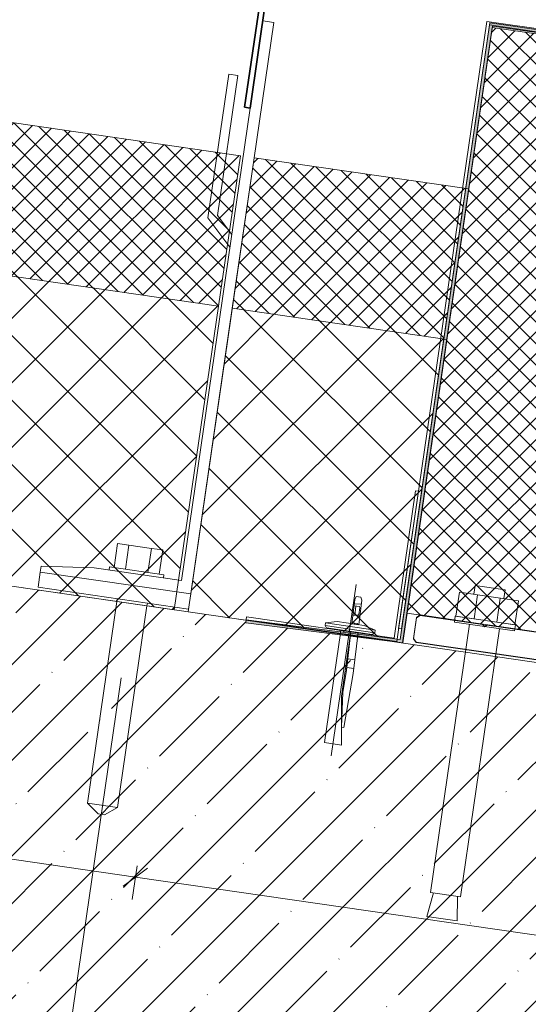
# Model space of a CAD drawing. Header units: millimetres. Extents: x 4446522 to 4448386, y 8380491 to 8381388.
# Tile 10 of 15: x 4447735 to 4447902, y 8380754 to 8381078. Entities that reach past the tile are written whole.
import ezdxf

# ---------------------------------------------------------------- set-up
doc = ezdxf.new("R2010")
doc.units = ezdxf.units.MM
for name, color, linetype, lineweight in [('Обобщенные модели', 7, 'Continuous', 18), ('Размеры', 7, 'Continuous', 9), ('Размеры-5', 7, 'Continuous', 9), ('Тонкие линии', 7, 'Continuous', 18), ('Элементы узлов', 7, 'Continuous', 18)]:
    doc.layers.add(name, color=color, linetype=linetype, lineweight=lineweight)
doc.styles.add('GOST Common', font='GOST_Common.ttf', dxfattribs={"width": 0.9, "height": 10})
doc.dimstyles.new('ADSK_Основной_2_0', dxfattribs={"dimscale": 304.8, "dimtxt": 10.05715, "dimasz": 0.023196, "dimexe": 0.024606, "dimexo": 0.049213, "dimgap": 0.008202, "dimtad": 1, "dimdec": 0, "dimzin": 0, "dimdsep": 46, "dimtxsty": 'GOST Common', "dimblk1": 'OBLIQUE', "dimblk2": 'OBLIQUE', "dimsah": 1, "dimcen": 0.09, "dimdle": 0.024606, "dimazin": 0, "dimtfac": 1, "dimtdec": 4, "dimtix": 1, "dimtmove": 0, "dimatfit": 3, "dimfxl": 1, "dimtvp": 1, "dimtfill": 1, "dimtolj": 1, "dimtzin": 0, "dimarcsym": 2})
pattern_1 = [(45, (4450656.543, 8289717.818), (-10.6066017, 10.6066017), []), (135, (4450656.543, 8289717.818), (-10.6066017, -10.6066017), [])]
pattern_2 = [(45, (4450656.543, 8289717.818), (-3.5355339, 3.5355339), []), (135, (4450656.543, 8289717.818), (-3.5355339, -3.5355339), [])]

# ---------------------------------------------------------------- blocks, each defined once
blk = doc.blocks.new('HILTI_s_Профиль_MFT-T - Профиль MFT-Ta 60x42x1_8 6m-21038455-Разрез 4-4')
at = {"layer": 'Обобщенные модели', "lineweight": 35}
for p, q in [((4447784.41, 8381113.46), (4447784.15, 8381111.68)), ((4447784.15, 8381111.68), (4447816.9, 8381106.92)), ((4447825.97, 8381107.42), (4447784.41, 8381113.46)), ((4447816.9, 8381106.92), (4447808.53, 8381049.33)), ((4447810.31, 8381049.07), (4447818.69, 8381106.66)), ((4447818.69, 8381106.66), (4447825.71, 8381105.64)), ((4447825.71, 8381105.64), (4447825.97, 8381107.42)), ((4447808.53, 8381049.33), (4447810.31, 8381049.07))]:
    blk.add_line(p, q, dxfattribs=at)
blk = doc.blocks.new('HILTI_s_Анкер_HRD-HF - HRD-HF 10x80-6062271-Разрез 4-4')
at = {"layer": 'Обобщенные модели'}
for p, q in [((4447765.61, 8380897.93), (4447766.76, 8380905.84)), ((4447766.76, 8380905.84), (4447770.47, 8380905.31)), ((4447769.32, 8380897.39), (4447770.47, 8380905.31)), ((4447770.47, 8380905.31), (4447777.9, 8380904.23)), ((4447776.75, 8380896.31), (4447777.9, 8380904.23)), ((4447777.9, 8380904.23), (4447781.61, 8380903.69)), ((4447781.61, 8380903.69), (4447780.46, 8380895.77)), ((4447764.13, 8380898.14), (4447763.98, 8380897.15)), ((4447764.13, 8380898.14), (4447781.94, 8380895.55)), ((4447781.8, 8380894.56), (4447781.94, 8380895.55)), ((4447766.51, 8380886.74), (4447756.86, 8380820.36)), ((4447766.65, 8380887.67), (4447766.51, 8380886.74)), ((4447766.76, 8380818.92), (4447776.41, 8380885.3)), ((4447776.41, 8380885.3), (4447776.54, 8380886.23)), ((4447756.86, 8380820.36), (4447760.35, 8380816.84)), ((4447766.76, 8380818.92), (4447756.86, 8380820.36)), ((4447762.42, 8380816.54), (4447760.35, 8380816.84)), ((4447762.42, 8380816.54), (4447766.76, 8380818.92))]:
    blk.add_line(p, q, dxfattribs=at)
blk = doc.blocks.new('HILTI_s_Кронштейн_MFT-MF_LM - Кронштейн MFT-MF 190 LM-8764719-Разрез 4-4')
at = {"layer": 'Обобщенные модели'}
for p, q in [((4447790.82, 8380889.21), (4447818.15, 8381077.24)), ((4447818.15, 8381077.24), (4447814.49, 8381077.77)), ((4447803.34, 8381060.19), (4447796.47, 8381012.94)), ((4447799.62, 8381013.74), (4447806.31, 8381059.76)), ((4447806.31, 8381059.76), (4447803.34, 8381060.19)), ((4447810.31, 8381049.07), (4447787.73, 8380893.7)), ((4447796.47, 8381012.94), (4447803.66, 8381003.31)), ((4447804.27, 8381007.51), (4447799.62, 8381013.74)), ((4447741.63, 8380898.38), (4447741.34, 8380896.4)), ((4447759.04, 8380897.87), (4447741.63, 8380898.38)), ((4447787.73, 8380893.7), (4447759.04, 8380897.87)), ((4447741.34, 8380896.4), (4447790.82, 8380889.21))]:
    blk.add_line(p, q, dxfattribs=at)
blk = doc.blocks.new('HILTI_s_Термомост_MFT-ISO_50x105x5_LM - Термомост MFT-ISO 50x105x5 LM-8779976-Разрез 4-4')
at = {"layer": 'Обобщенные модели'}
for p, q in [((4447741.34, 8380896.4), (4447740.62, 8380891.45)), ((4447741.34, 8380896.4), (4447790.82, 8380889.21)), ((4447790.1, 8380884.26), (4447740.62, 8380891.45)), ((4447790.1, 8380884.26), (4447790.82, 8380889.21))]:
    blk.add_line(p, q, dxfattribs=at)
blk = doc.blocks.new('Витражный кронштейн - Витражный кронштейн-21419489-Разрез 4-4')
at = {"layer": 'Обобщенные модели'}
for p, q in [((4447865.07, 8380881.45), (4447865.05, 8380881.34)), ((4447866.2, 8380882.3), (4447865.07, 8380881.45)), ((4447886.79, 8380879.31), (4447866.2, 8380882.3)), ((4447887.38, 8380878.51), (4447886.79, 8380879.31)), ((4447888.17, 8380879.1), (4447887.38, 8380878.51)), ((4447928.05, 8380873.31), (4447888.17, 8380879.1))]:
    blk.add_line(p, q, dxfattribs=at)
blk = doc.blocks.new('Витражный кронштейн - Витражный кронштейн-V25-Разрез 4-4')
at = {"layer": 'Обобщенные модели'}
for p, q in [((4447866.19, 8380882.18), (4447865.05, 8380881.34)), ((4447886.77, 8380879.19), (4447866.19, 8380882.18)), ((4447865.05, 8380881.34), (4447864.05, 8380874.41)), ((4447887.36, 8380878.4), (4447886.77, 8380879.19)), ((4447888.16, 8380878.99), (4447887.36, 8380878.4)), ((4447928.04, 8380873.19), (4447888.16, 8380878.99)), ((4447864.05, 8380874.41), (4447864.89, 8380873.28)), ((4447864.89, 8380873.28), (4447930.7, 8380863.71))]:
    blk.add_line(p, q, dxfattribs=at)
blk = doc.blocks.new('HILTI_2D_Сталь оц_L - Оц_сталь L-21230471-Разрез 4-4')
at = {"layer": 'Элементы узлов'}
for p, q in [((4447857.67, 8380874.67), (4447864.72, 8380923.16)), ((4447858.52, 8380873.54), (4447865.71, 8380923.02)), ((4447864.72, 8380923.16), (4447865.71, 8380923.02)), ((4447809.04, 8380880.73), (4447809.18, 8380881.72)), ((4447809.18, 8380881.72), (4447857.67, 8380874.67)), ((4447809.04, 8380880.73), (4447858.52, 8380873.54))]:
    blk.add_line(p, q, dxfattribs=at)
blk = doc.blocks.new('Маленький дюбель гвоздь - Маленький дюбель гвоздь-21221883-Разрез 4-4')
at = {"layer": 'Элементы узлов', "color": 30, "true_color": 0xff7f00}
for p, q in [((4447845.22, 8380892.37), (4447837.02, 8380835.95)), ((4447845.22, 8380888.33), (4447844.79, 8380887.38)), ((4447845.22, 8380888.33), (4447844.79, 8380887.38)), ((4447846.67, 8380888.12), (4447845.22, 8380888.33)), ((4447846.67, 8380888.12), (4447845.22, 8380888.33)), ((4447847.08, 8380887.22), (4447846.67, 8380888.12)), ((4447847.08, 8380887.22), (4447846.67, 8380888.12)), ((4447844.79, 8380887.38), (4447843.8, 8380879.42)), ((4447844.79, 8380887.38), (4447843.8, 8380879.42)), ((4447844.53, 8380885.3), (4447846.31, 8380885.04)), ((4447844.62, 8380886.01), (4447846.91, 8380885.89)), ((4447844.8, 8380882.19), (4447845.11, 8380885.22)), ((4447846.08, 8380879.09), (4447847.08, 8380887.22)), ((4447846.08, 8380879.09), (4447847.08, 8380887.22)), ((4447846.42, 8380884.65), (4447846.1, 8380882.41)), ((4447846.31, 8380885.04), (4447846.42, 8380884.65)), ((4447845.6, 8380882.2), (4447844.15, 8380882.19)), ((4447845.8, 8380882.17), (4447845.6, 8380882.2)), ((4447846.1, 8380882.41), (4447845.9, 8380882.24)), ((4447834.95, 8380878.86), (4447835.07, 8380879.68)), ((4447835.07, 8380879.68), (4447834.95, 8380878.86)), ((4447835.46, 8380878.03), (4447834.95, 8380878.86)), ((4447834.95, 8380878.86), (4447851.35, 8380876.47)), ((4447834.95, 8380878.86), (4447835.46, 8380878.03)), ((4447835.07, 8380879.68), (4447838.93, 8380880.13)), ((4447838.93, 8380880.13), (4447835.07, 8380879.68)), ((4447835.07, 8380879.68), (4447851.47, 8380877.3)), ((4447838.93, 8380880.13), (4447847.8, 8380878.84)), ((4447847.8, 8380878.84), (4447838.93, 8380880.13)), ((4447843.8, 8380879.42), (4447846.08, 8380879.09)), ((4447843.84, 8380879.75), (4447845.69, 8380879.48)), ((4447844.55, 8380879.32), (4447844.59, 8380879.64)), ((4447845.67, 8380879.32), (4447845.83, 8380879.13)), ((4447847.8, 8380878.84), (4447851.47, 8380877.3)), ((4447851.47, 8380877.3), (4447847.8, 8380878.84)), ((4447834.79, 8380840.31), (4447840.03, 8380876.36)), ((4447834.79, 8380840.31), (4447840.03, 8380876.36)), ((4447839.46, 8380877.45), (4447835.46, 8380878.03)), ((4447835.46, 8380878.03), (4447850.49, 8380875.85)), ((4447839.46, 8380877.45), (4447839.1, 8380877.5)), ((4447839.53, 8380877.27), (4447839.46, 8380877.45)), ((4447839.88, 8380877.22), (4447839.53, 8380877.27)), ((4447839.88, 8380877.22), (4447839.53, 8380877.27)), ((4447840.02, 8380876.92), (4447839.88, 8380877.22)), ((4447840.02, 8380876.92), (4447839.95, 8380877.07)), ((4447839.99, 8380876.73), (4447840.02, 8380876.92)), ((4447840.01, 8380876.54), (4447839.99, 8380876.73)), ((4447840.03, 8380876.36), (4447839.99, 8380876.73)), ((4447840.03, 8380876.36), (4447840.01, 8380876.54)), ((4447843.43, 8380876.87), (4447840.33, 8380855.55)), ((4447843.43, 8380876.87), (4447840.33, 8380855.55)), ((4447841.95, 8380863.42), (4447843.43, 8380876.87)), ((4447843.43, 8380876.87), (4447842.12, 8380865)), ((4447845.88, 8380876.52), (4447843.43, 8380876.87)), ((4447845.88, 8380876.52), (4447843.43, 8380876.87)), ((4447844.21, 8380863.1), (4447845.88, 8380876.52)), ((4447845.88, 8380876.52), (4447844.21, 8380863.1)), ((4447850.49, 8380875.85), (4447845.88, 8380876.52)), ((4447851.34, 8380876.46), (4447850.49, 8380875.85)), ((4447850.49, 8380875.85), (4447851.34, 8380876.46)), ((4447851.47, 8380877.3), (4447851.35, 8380876.47)), ((4447851.35, 8380876.47), (4447851.47, 8380877.3)), ((4447842.45, 8380867.91), (4447844.77, 8380867.57)), ((4447841.95, 8380863.42), (4447840.83, 8380856.95)), ((4447840.83, 8380856.95), (4447841.95, 8380863.42)), ((4447841.16, 8380845.29), (4447844.21, 8380863.1)), ((4447844.21, 8380863.1), (4447841.16, 8380845.29)), ((4447842.12, 8380865), (4447841.95, 8380863.42)), ((4447842.12, 8380865), (4447844.41, 8380864.67)), ((4447840.33, 8380855.55), (4447840.32, 8380839.51)), ((4447840.33, 8380855.55), (4447840.32, 8380839.51)), ((4447840.83, 8380856.95), (4447840.33, 8380845.41)), ((4447840.33, 8380845.41), (4447840.83, 8380856.95)), ((4447840.33, 8380845.41), (4447841.16, 8380845.29)), ((4447841.16, 8380845.29), (4447840.33, 8380845.41)), ((4447840.32, 8380839.51), (4447834.79, 8380840.31)), ((4447840.32, 8380839.51), (4447834.79, 8380840.31))]:
    blk.add_line(p, q, dxfattribs=at)
blk = doc.blocks.new('HILTI_2D_Сталь оц_L - Оц_сталь L-21262266-Разрез 4-4')
at = {"layer": 'Элементы узлов'}
for p, q in [((4447888.13, 8381077.57), (4447859.1, 8380877.85)), ((4447888.97, 8381076.43), (4447860.09, 8380877.7)), ((4447998.33, 8381061.55), (4447888.13, 8381077.57)), ((4447998.18, 8381060.56), (4447888.97, 8381076.43)), ((4447998.33, 8381061.55), (4447998.18, 8381060.56)), ((4447860.09, 8380877.7), (4447859.1, 8380877.85))]:
    blk.add_line(p, q, dxfattribs=at)
blk = doc.blocks.new('Кронштейн несущий AGS500 в сборе - Кронштейн несущий AGS500 в сборе-21259519-Разрез 4-4')
at = {"layer": 'Элементы узлов'}
for p, q in [((4447865.07, 8380881.45), (4447864.06, 8380874.52)), ((4447866.2, 8380882.3), (4447865.07, 8380881.45)), ((4447886.79, 8380879.31), (4447866.2, 8380882.3)), ((4447887.38, 8380878.51), (4447886.79, 8380879.31)), ((4447888.17, 8380879.1), (4447887.38, 8380878.51)), ((4447928.05, 8380873.31), (4447888.17, 8380879.1)), ((4447864.06, 8380874.52), (4447864.91, 8380873.39)), ((4447864.91, 8380873.39), (4447930.72, 8380863.83))]:
    blk.add_line(p, q, dxfattribs=at)
blk = doc.blocks.new('Анкер_HST3 - Анкер-шпилька HST3 M10x110 50_30-15777006-Разрез 4-4')
at = {"layer": 'Элементы узлов'}
for p, q in [((4447884.28, 8380891.97), (4447883.87, 8380889.13)), ((4447884.28, 8380891.97), (4447894.18, 8380890.54)), ((4447877.96, 8380881.9), (4447879.11, 8380889.82)), ((4447879.11, 8380889.82), (4447898.53, 8380887)), ((4447885.11, 8380888.95), (4447883.96, 8380881.03)), ((4447892.53, 8380887.87), (4447891.38, 8380879.95)), ((4447894.18, 8380890.54), (4447893.77, 8380887.69)), ((4447898.53, 8380887), (4447897.38, 8380879.08)), ((4447877.77, 8380881.93), (4447877.48, 8380879.95)), ((4447897.56, 8380879.05), (4447877.77, 8380881.93)), ((4447897.38, 8380879.08), (4447877.96, 8380881.9)), ((4447882.43, 8380879.23), (4447869.61, 8380791.03)), ((4447877.48, 8380879.95), (4447897.28, 8380877.07)), ((4447897.28, 8380877.07), (4447897.56, 8380879.05)), ((4447892.33, 8380877.79), (4447879.51, 8380789.6)), ((4447870.6, 8380790.89), (4447868.46, 8380783.12)), ((4447869.61, 8380791.03), (4447879.51, 8380789.6)), ((4447878.52, 8380789.74), (4447878.36, 8380781.68)), ((4447868.46, 8380783.12), (4447878.36, 8380781.68))]:
    blk.add_line(p, q, dxfattribs=at)
blk = doc.blocks.new('DIMBLOCK1-Разрез 4-4')
at = {"layer": 'Размеры-5'}
for p, q in [((4447500.72, 8380900.45), (4447482.41, 8380774.43)), ((4447483.48, 8380781.85), (4447500.72, 8380900.45)), ((4447767.91, 8380861.6), (4447749.6, 8380735.6)), ((4447750.68, 8380743.02), (4447767.91, 8380861.6)), ((4447476.06, 8380782.93), (4447750.68, 8380743.02))]:
    blk.add_line(p, q, dxfattribs=at)
at = {"layer": 'Размеры-5', "lineweight": 18}
for p, q in [((4447483.48, 8380781.85), (4447487.49, 8380784.84)), ((4447483.48, 8380781.85), (4447479.48, 8380778.86)), ((4447750.68, 8380743.02), (4447754.68, 8380746.01)), ((4447750.68, 8380743.02), (4447746.67, 8380740.03))]:
    blk.add_line(p, q, dxfattribs=at)
at = {"layer": 'Размеры-5', "color": 0, "insert": (4447609.96, 8380779.2), "char_height": 10, "width": 22.7053, "attachment_point": 1, "rotation": 351.7307, "line_spacing_factor": 1.022761, "style": 'GOST Common', "bg_fill": 3, "box_fill_scale": 1.25, "bg_fill_color": 256, "bg_fill_true_color": 13158600, "bg_fill_transparency": 0}
blk.add_mtext('270', dxfattribs=at)
blk = doc.blocks.new('_Oblique')
at = {"color": 0, "linetype": 'ByBlock', "lineweight": -2}
blk.add_line((-0.5, -0.5), (0.5, 0.5), dxfattribs=at)
blk = doc.blocks.new('DIMBLOCK2-Разрез 4-4')
at = {"layer": 'Размеры-5'}
for p, q in [((4447767.91, 8380861.6), (4447749.6, 8380735.6)), ((4447750.68, 8380743.02), (4447767.91, 8380861.6)), ((4448113.78, 8380751.79), (4448103.94, 8380684.1)), ((4448105.02, 8380691.52), (4448113.78, 8380751.79)), ((4447750.68, 8380743.02), (4448112.44, 8380690.44))]:
    blk.add_line(p, q, dxfattribs=at)
at = {"layer": 'Размеры-5', "lineweight": 18}
for p, q in [((4447750.68, 8380743.02), (4447754.68, 8380746.01)), ((4447750.68, 8380743.02), (4447746.67, 8380740.03)), ((4448105.02, 8380691.52), (4448109.03, 8380694.51)), ((4448105.02, 8380691.52), (4448101.01, 8380688.53))]:
    blk.add_line(p, q, dxfattribs=at)
at = {"layer": 'Размеры-5', "color": 0, "insert": (4447920.73, 8380734.04), "char_height": 10, "width": 22.7053, "attachment_point": 1, "rotation": 351.7307, "line_spacing_factor": 1.022761, "style": 'GOST Common', "bg_fill": 3, "box_fill_scale": 1.25, "bg_fill_color": 256, "bg_fill_true_color": 13158600, "bg_fill_transparency": 0}
blk.add_mtext('358', dxfattribs=at)
blk = doc.blocks.new('DIMBLOCK16-Разрез 4-4')
at = {"layer": 'Размеры-5'}
for p, q in [((4447505.99, 8380838.67), (4447504.36, 8380827.48)), ((4447505.44, 8380834.91), (4447505.99, 8380838.67)), ((4447505.44, 8380834.91), (4447772.64, 8380796.07)), ((4447773.18, 8380799.82), (4447771.56, 8380788.65)), ((4447772.64, 8380796.07), (4447773.18, 8380799.82))]:
    blk.add_line(p, q, dxfattribs=at)
at = {"layer": 'Размеры-5', "lineweight": 18}
for p, q in [((4447505.44, 8380834.91), (4447509.45, 8380837.89)), ((4447505.44, 8380834.91), (4447501.44, 8380831.92)), ((4447772.64, 8380796.07), (4447776.64, 8380799.06)), ((4447772.64, 8380796.07), (4447768.63, 8380793.08))]:
    blk.add_line(p, q, dxfattribs=at)
at = {"layer": 'Размеры-5', "color": 0, "insert": (4447631.92, 8380832.26), "char_height": 10, "width": 22.7053, "attachment_point": 1, "rotation": 351.7307, "line_spacing_factor": 1.022761, "style": 'GOST Common', "bg_fill": 3, "box_fill_scale": 1.25, "bg_fill_color": 256, "bg_fill_true_color": 13158600, "bg_fill_transparency": 0}
blk.add_mtext('270', dxfattribs=at)
blk = doc.blocks.new('DIMBLOCK17-Разрез 4-4')
at = {"layer": 'Размеры-5'}
for p, q in [((4447773.18, 8380799.82), (4447771.56, 8380788.65)), ((4447772.64, 8380796.07), (4447773.18, 8380799.82)), ((4447772.64, 8380796.07), (4448120.45, 8380745.52)), ((4448113.78, 8380751.79), (4448111.95, 8380739.18)), ((4448113.03, 8380746.6), (4448113.78, 8380751.79))]:
    blk.add_line(p, q, dxfattribs=at)
at = {"layer": 'Размеры-5', "lineweight": 18}
for p, q in [((4447772.64, 8380796.07), (4447776.64, 8380799.06)), ((4447772.64, 8380796.07), (4447768.63, 8380793.08)), ((4448113.03, 8380746.6), (4448117.03, 8380749.59)), ((4448113.03, 8380746.6), (4448109.02, 8380743.61))]:
    blk.add_line(p, q, dxfattribs=at)
at = {"layer": 'Размеры-5', "color": 0, "insert": (4447934.86, 8380788.23), "char_height": 10, "width": 24.7508, "attachment_point": 1, "rotation": 351.7307, "line_spacing_factor": 1.022761, "style": 'GOST Common', "bg_fill": 3, "box_fill_scale": 1.25, "bg_fill_color": 256, "bg_fill_true_color": 13158600, "bg_fill_transparency": 0}
blk.add_mtext('344', dxfattribs=at)

msp = doc.modelspace()

# ---------------------------------------------------------------- hatches: boundary and pattern name
at = {"layer": 'Элементы узлов', "true_color": 0x0000a0}
msp.add_hatch(color=174, dxfattribs=at).paths.add_polyline_path([(4448111.4, 8380835.77), (4448111.56, 8380836.76), (4448061.21, 8380844.95), (4448090.69, 8381047.82), (4447889.11, 8381077.12), (4447859.63, 8380874.25), (4447809.04, 8380880.73), (4447808.91, 8380879.74), (4447860.48, 8380873.13), (4447889.96, 8381075.98), (4448089.56, 8381046.97), (4448060.08, 8380844.12), (4448109.44, 8380836.09)])
at = {"layer": 'Элементы узлов'}
h = msp.add_hatch(dxfattribs=at)
h.set_pattern_fill('FP_2', color=256, style=0, pattern_type=2)
h.set_pattern_definition(pattern_2)
h.paths.add_polyline_path([(4448059.93, 8380854.91), (4448087.82, 8381046.81), (4447889.9, 8381075.58), (4447861.9, 8380882.92), (4447930.03, 8380873.02), (4447944.42, 8380971.98), (4447950.5, 8380971.1), (4447956.04, 8381009.19), (4448005.52, 8381002), (4447999.98, 8380963.9), (4448007.75, 8380962.78), (4447993.48, 8380864.57), (4448058.04, 8380855.18)])
h.paths.add_polyline_path([(4448012.7, 8380925.17), (4448006.27, 8380926.11), (4448008.14, 8380938.97), (4448014.57, 8380938.04)])
h = msp.add_hatch(dxfattribs=at)
h.set_pattern_fill('FP_2', color=256, style=0, pattern_type=2)
h.set_pattern_definition(pattern_2)
h.paths.add_polyline_path([(4447799.94, 8380983.92), (4447807.13, 8381033.4), (4447544.48, 8381071.5), (4447537.29, 8381022.06), (4447796.47, 8380984.42)])
h = msp.add_hatch(dxfattribs=at)
h.set_pattern_fill('FP_2', color=256, style=0, pattern_type=2)
h.set_pattern_definition(pattern_2)
h.paths.add_polyline_path([(4447874, 8380973.12), (4447881.19, 8381022.6), (4447811.67, 8381032.69), (4447804.48, 8380983.22), (4447861.9, 8380974.88)])
h = msp.add_hatch(dxfattribs=at)
h.set_pattern_fill('FP_1', color=256, style=0, pattern_type=2)
h.set_pattern_definition(pattern_1)
h.paths.add_polyline_path([(4447785.41, 8380883.99), (4447799.94, 8380983.92), (4447537.29, 8381022.02), (4447522.77, 8380922.17), (4447783.56, 8380884.26)])
h = msp.add_hatch(dxfattribs=at)
h.set_pattern_fill('FP_1', color=256, style=0, pattern_type=2)
h.set_pattern_definition(pattern_1)
h.paths.add_polyline_path([(4447860.47, 8380873.09), (4447860.48, 8380873.13), (4447860.16, 8380873.13)])
h.paths.add_polyline_path([(4447859.63, 8380874.25), (4447874, 8380973.12), (4447804.48, 8380983.2), (4447789.97, 8380883.33), (4447809.01, 8380880.56), (4447809.04, 8380880.73), (4447856.78, 8380874.61)])
h = msp.add_hatch(dxfattribs=at)
h.set_pattern_fill('FP_3', color=256, style=0, pattern_type=2)
h.set_pattern_definition([(45, (4450656.543, 8289717.818), (-15.715448, 15.715448), []), (45, (4450672.258, 8289717.818), (-15.715448, 15.715448), [27.781, -5.556, 0.16764, -5.389])])
h.paths.add_polyline_path([(4448267.13, 8380611.88), (4448267.13, 8380813.98), (4448111.53, 8380836.6), (4448111.4, 8380835.77), (4448060.03, 8380844.08), (4447856.78, 8380873.6), (4447808.91, 8380879.74), (4447809.01, 8380880.56), (4447422.43, 8380936.75), (4447422.43, 8380936.26), (4447333.05, 8380923.27), (4447332.95, 8380923.88), (4447044.42, 8380881.98), (4447044.55, 8380880.98), (4446992.98, 8380874.38), (4446992.95, 8380874.55), (4446793.35, 8380845.6), (4446793.38, 8380845.37), (4446742.06, 8380837.02), (4446741.9, 8380838.01), (4446748.91, 8380839.15), (4446576.09, 8380814.08), (4446576.09, 8380631.91), (4446578.94, 8380612.3), (4447421.61, 8380734.77), (4447915.63, 8380662.97)])

# ---------------------------------------------------------------- linework, layer by layer
at = {"layer": 'Тонкие линии'}
for p, q in [((4447889.11, 8381077.12), (4447859.63, 8380874.25)), ((4447860.48, 8380873.13), (4447889.96, 8381075.98)), ((4448090.69, 8381047.82), (4447889.11, 8381077.12)), ((4447889.96, 8381075.98), (4448089.56, 8381046.97)), ((4447889.9, 8381075.58), (4447861.9, 8380882.92)), ((4448087.82, 8381046.81), (4447889.9, 8381075.58)), ((4447807.13, 8381033.4), (4447544.48, 8381071.5)), ((4447799.93, 8380983.88), (4447807.13, 8381033.4)), ((4447811.67, 8381032.69), (4447804.48, 8380983.22)), ((4447882.18, 8381022.46), (4447811.67, 8381032.69)), ((4447537.29, 8381022.06), (4447799.93, 8380983.88)), ((4447799.94, 8380983.92), (4447537.29, 8381022.02)), ((4447874.99, 8380972.98), (4447882.18, 8381022.46)), ((4447785.41, 8380883.99), (4447799.94, 8380983.92)), ((4447804.48, 8380983.2), (4447789.97, 8380883.33)), ((4447804.48, 8380983.22), (4447874.99, 8380972.98)), ((4447874.99, 8380972.98), (4447804.48, 8380983.2)), ((4447860.47, 8380873.09), (4447874.99, 8380972.98)), ((4448267.13, 8380813.98), (4447422.05, 8380936.8)), ((4447522.77, 8380922.17), (4447785.41, 8380883.99)), ((4447789.97, 8380883.33), (4447860.47, 8380873.09)), ((4447861.9, 8380882.92), (4447930.03, 8380873.02)), ((4447809.04, 8380880.73), (4447808.91, 8380879.74)), ((4447808.91, 8380879.74), (4447860.48, 8380873.13)), ((4447859.63, 8380874.25), (4447809.04, 8380880.73))]:
    msp.add_line(p, q, dxfattribs=at)

# ---------------------------------------------------------------- block references
at = {"layer": 'Обобщенные модели'}
for name in ['HILTI_s_Профиль_MFT-T - Профиль MFT-Ta 60x42x1_8 6m-21038455-Разрез 4-4', 'HILTI_s_Кронштейн_MFT-MF_LM - Кронштейн MFT-MF 190 LM-8764719-Разрез 4-4', 'Витражный кронштейн - Витражный кронштейн-V25-Разрез 4-4', 'Витражный кронштейн - Витражный кронштейн-21419489-Разрез 4-4', 'HILTI_s_Анкер_HRD-HF - HRD-HF 10x80-6062271-Разрез 4-4', 'HILTI_s_Термомост_MFT-ISO_50x105x5_LM - Термомост MFT-ISO 50x105x5 LM-8779976-Разрез 4-4']:
    msp.add_blockref(name, (0, 0), dxfattribs=at)
at = {"layer": 'Элементы узлов'}
for name in ['HILTI_2D_Сталь оц_L - Оц_сталь L-21262266-Разрез 4-4', 'Кронштейн несущий AGS500 в сборе - Кронштейн несущий AGS500 в сборе-21259519-Разрез 4-4', 'HILTI_2D_Сталь оц_L - Оц_сталь L-21230471-Разрез 4-4', 'Анкер_HST3 - Анкер-шпилька HST3 M10x110 50_30-15777006-Разрез 4-4']:
    msp.add_blockref(name, (0, 0), dxfattribs=at)
at = {"layer": 'Элементы узлов', "color": 30, "true_color": 0xff7f00}
msp.add_blockref('Маленький дюбель гвоздь - Маленький дюбель гвоздь-21221883-Разрез 4-4', (0, 0), dxfattribs=at)

# ---------------------------------------------------------------- next in the draw order: dimensions: what is measured, and where the dimension line sits
at = {"layer": 'Размеры'}
dim = msp.add_linear_dim(base=(4447750.68, 8380743.02), p1=(4447502.88, 8380915.29), p2=(4447770.07, 8380876.44), angle=351.7307, dimstyle='ADSK_Основной_2_0', override={"dimpost": '<>', "dimfxl": 270}, dxfattribs=at)
dim.commit()
dim.dimension.update_dxf_attribs({"geometry": 'DIMBLOCK1-Разрез 4-4', "text_midpoint": (4447618.16, 8380769.86)})

# ---------------------------------------------------------------- next in the draw order: dimensions: what is measured, and where the dimension line sits
dim = msp.add_linear_dim(base=(4448105.02, 8380691.52), p1=(4447770.07, 8380876.44), p2=(4448115.94, 8380766.64), angle=351.7307, dimstyle='ADSK_Основной_2_0', override={"dimpost": '<>', "dimfxl": 362.881558}, dxfattribs=at)
dim.commit()
dim.dimension.update_dxf_attribs({"geometry": 'DIMBLOCK2-Разрез 4-4', "text_midpoint": (4447928.93, 8380724.69)})

# ---------------------------------------------------------------- next in the draw order: dimensions: what is measured, and where the dimension line sits
dim = msp.add_linear_dim(base=(4447772.64, 8380796.07), p1=(4447508.15, 8380853.52), p2=(4447775.34, 8380814.66), angle=351.7307, dimstyle='ADSK_Основной_2_0', override={"dimpost": '<>', "dimfxl": 270}, dxfattribs=at)
dim.commit()
dim.dimension.update_dxf_attribs({"geometry": 'DIMBLOCK16-Разрез 4-4', "text_midpoint": (4447640.12, 8380822.91)})

# ---------------------------------------------------------------- next in the draw order: dimensions: what is measured, and where the dimension line sits
dim = msp.add_linear_dim(base=(4448113.03, 8380746.6), p1=(4447775.34, 8380814.66), p2=(4448115.94, 8380766.64), angle=351.7307, dimstyle='ADSK_Основной_2_0', override={"dimpost": '<>', "dimfxl": 343.970166}, dxfattribs=at)
dim.commit()
dim.dimension.update_dxf_attribs({"geometry": 'DIMBLOCK17-Разрез 4-4', "text_midpoint": (4447943.91, 8380778.76)})

doc.saveas('drawing.dxf')
